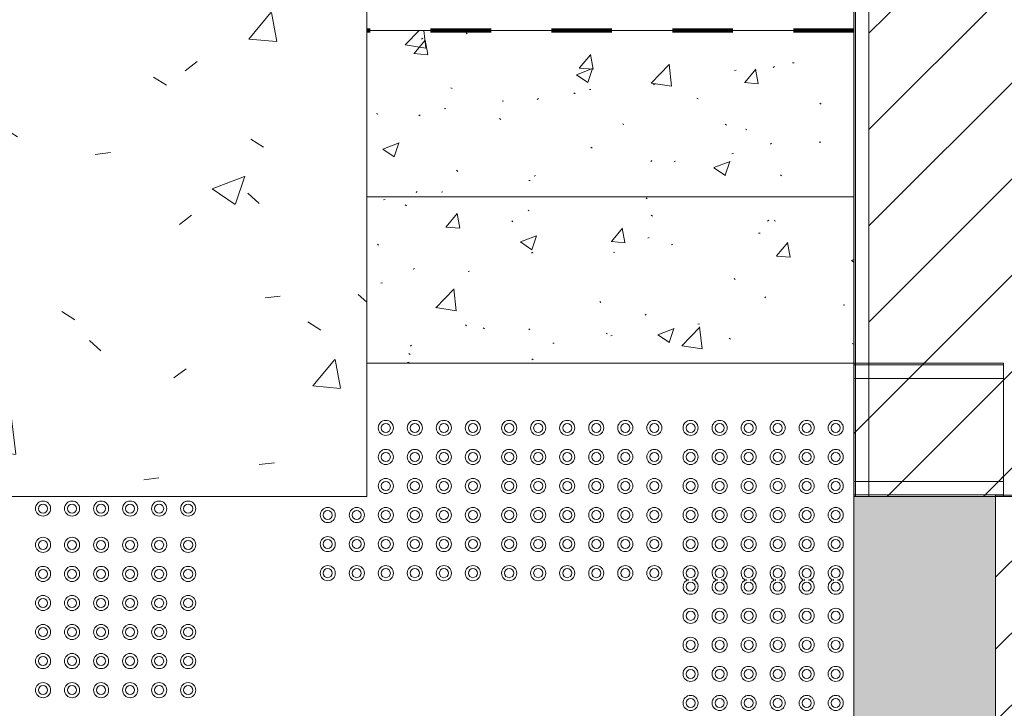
# Model space of a CAD drawing. Header units: metres. Extents: x 1.8 to 43.6, y -74.3 to -47.
# Tile 45 of 256: x 9.8 to 11.5, y -57.9 to -56.8. Entities that reach past the tile are written whole.
import ezdxf

# ---------------------------------------------------------------- set-up
doc = ezdxf.new("R2010")
doc.units = ezdxf.units.M
for name, pattern in [('Projeção', [0.003969, 0.002381, -0.001587]), ('Traço', [0.006, 0.003, -0.003]), ('Traço_2_', [0.006, 0.003, -0.003])]:
    doc.linetypes.add(name, pattern=pattern)
doc.layers.add('A-AREA', color=4, linetype='Traço', lineweight=100, true_color=0x00ffff)
for name, color, linetype, lineweight in [('A-DOOR', 7, 'Continuous', 18), ('A-FLOR', 7, 'Continuous', 18), ('A-FLOR-PATT', 7, 'Continuous', 18), ('A-GENM', 7, 'Continuous', 18), ('A-WALL', 7, 'Continuous', 18), ('A-WALL-PATT', 7, 'Continuous', 18), ('S-STRS', 7, 'Continuous', 18)]:
    doc.layers.add(name, color=color, linetype=linetype, lineweight=lineweight)
pattern_1 = [(45, (21.555, -62.9), (-0.0795495, 0.0795495), [])]
pattern_2 = [(50, (21.555, -62.9), (0.546555, -0.047815), [0.05715, -0.62865]), (355, (21.555, -62.9), (-0.105728, 0.573166), [0.04572, -0.50292]), (100.451, (21.601, -62.904), (0.440828, 0.525349), [0.04857, -0.53427]), (46.184, (21.555, -62.748), (0.813237, -0.12613), [0.08573, -0.94298]), (96.636, (21.623, -62.758), (0.712212, 0.742287), [0.07286, -0.80141]), (351.184, (21.555, -62.748), (0.712217, 0.742274), [0.06858, -0.75438]), (21, (21.631, -62.786), (0.454846, -0.306795), [0.05715, -0.62865]), (326, (21.631, -62.786), (0.185405, 0.55256), [0.04572, -0.50292]), (71.451, (21.669, -62.811), (0.640251, 0.245763), [0.04857, -0.53427]), (37.5, (21.555, -62.9), (0.009261, 0.2536672), [0.02515, -0.47168, 0.02515, -0.48539, -0.50482]), (37.5, (21.555, -62.9), (0.009261, 0.2536672), [-1.007, 0.02515, -0.47968]), (7.5, (21.555, -62.9), (0.200456, 0.300546), [0.02515, -0.26594, 0.02515, -0.46025, -0.1924]), (7.5, (21.555, -62.9), (0.200456, 0.300546), [-0.77648, 0.02515, -0.16726]), (327.5, (21.385, -62.9), (0.4067682, -0.0171882), [0.02515, -0.16535, 0.02515, -0.56921, -0.78867]), (327.5, (21.385, -62.9), (0.4067682, -0.0171882), [-0.78486, 0.02515, -0.76352]), (317.5, (21.309, -62.9), (0.444383, 0.0762794), [0.02515, -0.2225, 0.02515, -0.36957, -0.56007]), (317.5, (21.309, -62.9), (0.444383, 0.0762794), [-0.64237, 0.02515, -0.53492])]
pattern_3 = [(50, (21.555, -62.9), (0.273274, -0.0239114), [0.02858, -0.31433]), (355, (21.555, -62.9), (-0.0528634, 0.286588), [0.02286, -0.25146]), (100.451, (21.578, -62.902), (0.220418, 0.2626804), [0.02429, -0.26714]), (46.184, (21.555, -62.824), (0.4066185, -0.0630575), [0.04286, -0.47149]), (96.636, (21.589, -62.829), (0.356107, 0.371139), [0.03643, -0.4007]), (351.184, (21.555, -62.824), (0.356108, 0.371137), [0.03429, -0.37719]), (21, (21.593, -62.843), (0.2274184, -0.1533992), [0.02858, -0.31433]), (326, (21.593, -62.843), (0.092705, 0.276284), [0.02286, -0.25146]), (71.451, (21.612, -62.856), (0.320132, 0.122885), [0.02429, -0.26714]), (37.5, (21.555, -62.9), (0.0046375, 0.1268327), [0.00251, -0.2459, 0.00251, -0.25276, -0.25241]), (37.5, (21.555, -62.9), (0.0046375, 0.1268327), [-0.50368, 0.00251, -0.2499]), (7.5, (21.555, -62.9), (0.1002335, 0.1502687), [0.00251, -0.14303, 0.00251, -0.24018, -0.0962]), (7.5, (21.555, -62.9), (0.1002335, 0.1502687), [-0.38824, 0.00251, -0.09369]), (327.5, (21.47, -62.9), (0.2033841, -0.0085941), [0.00251, -0.09274, 0.00251, -0.29467, -0.39433]), (327.5, (21.47, -62.9), (0.2033841, -0.0085941), [-0.39243, 0.00251, -0.39182]), (317.5, (21.432, -62.9), (0.2221916, 0.0381397), [0.00251, -0.12131, 0.00251, -0.19484, -0.28004]), (317.5, (21.432, -62.9), (0.2221916, 0.0381397), [-0.32118, 0.00251, -0.27752])]
pattern_4 = [(45, (21.89, -62.896), (-0.33676, 0.33676), []), (45, (22.009, -62.896), (0, 0.67352), []), (45, (21.771, -62.896), (0, 0.67352), [])]

# ---------------------------------------------------------------- blocks, each defined once
blk = doc.blocks.new('Portas 12 - Portas 12-7011562-TÉRREO _0_32m - FRIGORÍFICA')
at = {"layer": 'A-DOOR', "true_color": 0xbababa}
h = blk.add_hatch(dxfattribs=at)
h.set_pattern_fill('FP_21', color=9, style=0, pattern_type=2)
h.set_pattern_definition(pattern_4)
h.paths.add_polyline_path([(11.8499, -58.2384), (11.8499, -57.5829), (11.7894, -57.5829), (11.7894, -58.2384)])
h = blk.add_hatch(dxfattribs=at)
h.set_pattern_fill('FP_21', color=9, style=0, pattern_type=2)
h.set_pattern_definition(pattern_4)
h.paths.add_polyline_path([(11.8499, -58.8884), (11.8499, -58.2384), (11.7894, -58.2384), (11.7894, -58.8884)])
at = {"layer": 'A-DOOR', "color": 253, "true_color": 0xaaaaaa}
for p, q in [((11.8499, -57.5829), (11.7894, -57.5829)), ((11.7894, -57.5829), (11.7894, -58.2384)), ((11.8499, -58.2384), (11.8499, -57.5829)), ((11.8499, -58.2384), (11.7894, -58.2384)), ((11.7894, -58.2384), (11.7894, -58.8884)), ((11.7894, -58.2384), (11.8499, -58.2384)), ((11.8499, -58.8884), (11.8499, -58.2384)), ((11.7894, -58.8884), (11.8499, -58.8884))]:
    blk.add_line(p, q, dxfattribs=at)
blk = doc.blocks.new('_ARQPWR_ACS Piso tátil de alerta - 30 cm Inox-V49-TÉRREO _0_32m - FRIGORÍFICA')
at = {"layer": 'A-GENM', "color": 253, "true_color": 0xaaaaaa}
for centre, radius, start, end in [((-0.024, 0.12), 0.0125, 0, 180), ((0.024, 0.12), 0.0125, 0, 180), ((0.072, 0.12), 0.0125, 0, 180), ((0.12, 0.12), 0.0125, 0, 180), ((-0.024, 0.12), 0.0125, 180, 360), ((-0.024, 0.12), 0.0075, 360, 180), ((-0.024, 0.12), 0.0075, 180, 360), ((0.024, 0.12), 0.0125, 180, 360), ((0.024, 0.12), 0.0075, 360, 180), ((0.024, 0.12), 0.0075, 180, 360), ((0.072, 0.12), 0.0125, 180, 360), ((0.072, 0.12), 0.0075, 360, 180), ((0.072, 0.12), 0.0075, 180, 360), ((0.12, 0.12), 0.0125, 180, 360), ((0.12, 0.12), 0.0075, 360, 180), ((0.12, 0.12), 0.0075, 180, 360), ((-0.024, 0.072), 0.0125, 0, 180), ((0.024, 0.072), 0.0125, 0, 180), ((0.072, 0.072), 0.0125, 0, 180), ((0.12, 0.072), 0.0125, 0, 180), ((-0.024, 0.072), 0.0125, 180, 360), ((-0.024, 0.072), 0.0075, 360, 180), ((-0.024, 0.072), 0.0075, 180, 360), ((0.024, 0.072), 0.0125, 180, 360), ((0.024, 0.072), 0.0075, 360, 180), ((0.024, 0.072), 0.0075, 180, 360), ((0.072, 0.072), 0.0125, 180, 360), ((0.072, 0.072), 0.0075, 360, 180), ((0.072, 0.072), 0.0075, 180, 360), ((0.12, 0.072), 0.0125, 180, 360), ((0.12, 0.072), 0.0075, 360, 180), ((0.12, 0.072), 0.0075, 180, 360), ((-0.024, 0.024), 0.0125, 0, 180), ((0.024, 0.024), 0.0125, 0, 180), ((0.072, 0.024), 0.0125, 0, 180), ((0.12, 0.024), 0.0125, 0, 180), ((-0.024, 0.024), 0.0125, 180, 360), ((-0.024, 0.024), 0.0075, 360, 180), ((-0.024, 0.024), 0.0075, 180, 360), ((0.024, 0.024), 0.0125, 180, 360), ((0.024, 0.024), 0.0075, 360, 180), ((0.024, 0.024), 0.0075, 180, 360), ((0.072, 0.024), 0.0125, 180, 360), ((0.072, 0.024), 0.0075, 360, 180), ((0.072, 0.024), 0.0075, 180, 360), ((0.12, 0.024), 0.0125, 180, 360), ((0.12, 0.024), 0.0075, 360, 180), ((0.12, 0.024), 0.0075, 180, 360), ((-0.12, -0.024), 0.0125, 0, 180), ((-0.072, -0.024), 0.0125, 0, 180), ((-0.024, -0.024), 0.0125, 0, 180), ((0.024, -0.024), 0.0125, 0, 180), ((0.072, -0.024), 0.0125, 0, 180), ((0.12, -0.024), 0.0125, 0, 180), ((-0.12, -0.024), 0.0125, 180, 360), ((-0.12, -0.024), 0.0075, 360, 180), ((-0.12, -0.024), 0.0075, 180, 360), ((-0.072, -0.024), 0.0125, 180, 360), ((-0.072, -0.024), 0.0075, 360, 180), ((-0.072, -0.024), 0.0075, 180, 360), ((-0.024, -0.024), 0.0125, 180, 360), ((-0.024, -0.024), 0.0075, 360, 180), ((-0.024, -0.024), 0.0075, 180, 360), ((0.024, -0.024), 0.0125, 180, 360), ((0.024, -0.024), 0.0075, 360, 180), ((0.024, -0.024), 0.0075, 180, 360), ((0.072, -0.024), 0.0125, 180, 360), ((0.072, -0.024), 0.0075, 360, 180), ((0.072, -0.024), 0.0075, 180, 360), ((0.12, -0.024), 0.0125, 180, 360), ((0.12, -0.024), 0.0075, 360, 180), ((0.12, -0.024), 0.0075, 180, 360), ((-0.12, -0.072), 0.0125, 0, 180), ((-0.12, -0.072), 0.0075, 360, 180), ((-0.072, -0.072), 0.0125, 0, 180), ((-0.072, -0.072), 0.0075, 360, 180), ((-0.024, -0.072), 0.0125, 0, 180), ((-0.024, -0.072), 0.0075, 360, 180), ((0.024, -0.072), 0.0125, 0, 180), ((0.024, -0.072), 0.0075, 360, 180), ((0.072, -0.072), 0.0125, 0, 180), ((0.072, -0.072), 0.0075, 360, 180), ((0.12, -0.072), 0.0125, 0, 180), ((0.12, -0.072), 0.0075, 360, 180), ((-0.12, -0.072), 0.0125, 180, 360), ((-0.12, -0.072), 0.0075, 180, 360), ((-0.072, -0.072), 0.0125, 180, 360), ((-0.072, -0.072), 0.0075, 180, 360), ((-0.024, -0.072), 0.0125, 180, 360), ((-0.024, -0.072), 0.0075, 180, 360), ((0.024, -0.072), 0.0125, 180, 360), ((0.024, -0.072), 0.0075, 180, 360), ((0.072, -0.072), 0.0125, 180, 360), ((0.072, -0.072), 0.0075, 180, 360), ((0.12, -0.072), 0.0125, 180, 360), ((0.12, -0.072), 0.0075, 180, 360), ((-0.12, -0.12), 0.0125, 0, 180), ((-0.12, -0.12), 0.0075, 360, 180), ((-0.072, -0.12), 0.0125, 0, 180), ((-0.072, -0.12), 0.0075, 360, 180), ((-0.024, -0.12), 0.0125, 0, 180), ((-0.024, -0.12), 0.0075, 360, 180), ((0.024, -0.12), 0.0125, 0, 180), ((0.024, -0.12), 0.0075, 360, 180), ((0.072, -0.12), 0.0125, 0, 180), ((0.072, -0.12), 0.0075, 360, 180), ((0.12, -0.12), 0.0125, 0, 180), ((0.12, -0.12), 0.0075, 360, 180), ((-0.12, -0.12), 0.0125, 180, 360), ((-0.12, -0.12), 0.0075, 180, 360), ((-0.072, -0.12), 0.0125, 180, 360), ((-0.072, -0.12), 0.0075, 180, 360), ((-0.024, -0.12), 0.0125, 180, 360), ((-0.024, -0.12), 0.0075, 180, 360), ((0.024, -0.12), 0.0125, 180, 360), ((0.024, -0.12), 0.0075, 180, 360), ((0.072, -0.12), 0.0125, 180, 360), ((0.072, -0.12), 0.0075, 180, 360), ((0.12, -0.12), 0.0125, 180, 360), ((0.12, -0.12), 0.0075, 180, 360)]:
    blk.add_arc(centre, radius, start, end, dxfattribs=at)
blk = doc.blocks.new('_ARQPWR_ACS Piso tátil de alerta - 30 cm Inox-V50-TÉRREO _0_32m - FRIGORÍFICA')
at = {"layer": 'A-GENM', "color": 253, "true_color": 0xaaaaaa}
for centre, radius, start, end in [((-0.12, 0.12), 0.0125, 0, 180), ((-0.072, 0.12), 0.0125, 0, 180), ((-0.024, 0.12), 0.0125, 0, 180), ((0.024, 0.12), 0.0125, 0, 180), ((0.072, 0.12), 0.0125, 0, 180), ((0.12, 0.12), 0.0125, 0, 180), ((-0.12, 0.12), 0.0125, 180, 360), ((-0.12, 0.12), 0.0075, 360, 180), ((-0.12, 0.12), 0.0075, 180, 360), ((-0.072, 0.12), 0.0125, 180, 360), ((-0.072, 0.12), 0.0075, 360, 180), ((-0.072, 0.12), 0.0075, 180, 360), ((-0.024, 0.12), 0.0125, 180, 360), ((-0.024, 0.12), 0.0075, 360, 180), ((-0.024, 0.12), 0.0075, 180, 360), ((0.024, 0.12), 0.0125, 180, 360), ((0.024, 0.12), 0.0075, 360, 180), ((0.024, 0.12), 0.0075, 180, 360), ((0.072, 0.12), 0.0125, 180, 360), ((0.072, 0.12), 0.0075, 360, 180), ((0.072, 0.12), 0.0075, 180, 360), ((0.12, 0.12), 0.0125, 180, 360), ((0.12, 0.12), 0.0075, 360, 180), ((0.12, 0.12), 0.0075, 180, 360), ((-0.12, 0.072), 0.0125, 0, 180), ((-0.072, 0.072), 0.0125, 0, 180), ((-0.024, 0.072), 0.0125, 0, 180), ((0.024, 0.072), 0.0125, 0, 180), ((0.072, 0.072), 0.0125, 0, 180), ((0.12, 0.072), 0.0125, 0, 180), ((-0.12, 0.072), 0.0125, 180, 360), ((-0.12, 0.072), 0.0075, 360, 180), ((-0.12, 0.072), 0.0075, 180, 360), ((-0.072, 0.072), 0.0125, 180, 360), ((-0.072, 0.072), 0.0075, 360, 180), ((-0.072, 0.072), 0.0075, 180, 360), ((-0.024, 0.072), 0.0125, 180, 360), ((-0.024, 0.072), 0.0075, 360, 180), ((-0.024, 0.072), 0.0075, 180, 360), ((0.024, 0.072), 0.0125, 180, 360), ((0.024, 0.072), 0.0075, 360, 180), ((0.024, 0.072), 0.0075, 180, 360), ((0.072, 0.072), 0.0125, 180, 360), ((0.072, 0.072), 0.0075, 360, 180), ((0.072, 0.072), 0.0075, 180, 360), ((0.12, 0.072), 0.0125, 180, 360), ((0.12, 0.072), 0.0075, 360, 180), ((0.12, 0.072), 0.0075, 180, 360), ((-0.12, 0.024), 0.0125, 0, 180), ((-0.072, 0.024), 0.0125, 0, 180), ((-0.024, 0.024), 0.0125, 0, 180), ((0.024, 0.024), 0.0125, 0, 180), ((0.072, 0.024), 0.0125, 0, 180), ((0.12, 0.024), 0.0125, 0, 180), ((-0.12, 0.024), 0.0125, 180, 360), ((-0.12, 0.024), 0.0075, 360, 180), ((-0.12, 0.024), 0.0075, 180, 360), ((-0.072, 0.024), 0.0125, 180, 360), ((-0.072, 0.024), 0.0075, 360, 180), ((-0.072, 0.024), 0.0075, 180, 360), ((-0.024, 0.024), 0.0125, 180, 360), ((-0.024, 0.024), 0.0075, 360, 180), ((-0.024, 0.024), 0.0075, 180, 360), ((0.024, 0.024), 0.0125, 180, 360), ((0.024, 0.024), 0.0075, 360, 180), ((0.024, 0.024), 0.0075, 180, 360), ((0.072, 0.024), 0.0125, 180, 360), ((0.072, 0.024), 0.0075, 360, 180), ((0.072, 0.024), 0.0075, 180, 360), ((0.12, 0.024), 0.0125, 180, 360), ((0.12, 0.024), 0.0075, 360, 180), ((0.12, 0.024), 0.0075, 180, 360), ((-0.12, -0.024), 0.0125, 0, 180), ((-0.072, -0.024), 0.0125, 0, 180), ((-0.024, -0.024), 0.0125, 0, 180), ((0.024, -0.024), 0.0125, 0, 180), ((0.072, -0.024), 0.0125, 0, 180), ((0.12, -0.024), 0.0125, 0, 180), ((-0.12, -0.024), 0.0125, 180, 360), ((-0.12, -0.024), 0.0075, 360, 180), ((-0.12, -0.024), 0.0075, 180, 360), ((-0.072, -0.024), 0.0125, 180, 360), ((-0.072, -0.024), 0.0075, 360, 180), ((-0.072, -0.024), 0.0075, 180, 360), ((-0.024, -0.024), 0.0125, 180, 360), ((-0.024, -0.024), 0.0075, 360, 180), ((-0.024, -0.024), 0.0075, 180, 360), ((0.024, -0.024), 0.0125, 180, 360), ((0.024, -0.024), 0.0075, 360, 180), ((0.024, -0.024), 0.0075, 180, 360), ((0.072, -0.024), 0.0125, 180, 360), ((0.072, -0.024), 0.0075, 360, 180), ((0.072, -0.024), 0.0075, 180, 360), ((0.12, -0.024), 0.0125, 180, 360), ((0.12, -0.024), 0.0075, 360, 180), ((0.12, -0.024), 0.0075, 180, 360), ((-0.12, -0.072), 0.0125, 0, 180), ((-0.12, -0.072), 0.0075, 360, 180), ((-0.072, -0.072), 0.0125, 0, 180), ((-0.072, -0.072), 0.0075, 360, 180), ((-0.024, -0.072), 0.0125, 0, 180), ((-0.024, -0.072), 0.0075, 360, 180), ((0.024, -0.072), 0.0125, 0, 180), ((0.024, -0.072), 0.0075, 360, 180), ((0.072, -0.072), 0.0125, 0, 180), ((0.072, -0.072), 0.0075, 360, 180), ((0.12, -0.072), 0.0125, 0, 180), ((0.12, -0.072), 0.0075, 360, 180), ((-0.12, -0.072), 0.0125, 180, 360), ((-0.12, -0.072), 0.0075, 180, 360), ((-0.072, -0.072), 0.0125, 180, 360), ((-0.072, -0.072), 0.0075, 180, 360), ((-0.024, -0.072), 0.0125, 180, 360), ((-0.024, -0.072), 0.0075, 180, 360), ((0.024, -0.072), 0.0125, 180, 360), ((0.024, -0.072), 0.0075, 180, 360), ((0.072, -0.072), 0.0125, 180, 360), ((0.072, -0.072), 0.0075, 180, 360), ((0.12, -0.072), 0.0125, 180, 360), ((0.12, -0.072), 0.0075, 180, 360), ((-0.12, -0.12), 0.0125, 0, 180), ((-0.12, -0.12), 0.0075, 360, 180), ((-0.072, -0.12), 0.0125, 0, 180), ((-0.072, -0.12), 0.0075, 360, 180), ((-0.024, -0.12), 0.0125, 0, 180), ((-0.024, -0.12), 0.0075, 360, 180), ((0.024, -0.12), 0.0125, 0, 180), ((0.024, -0.12), 0.0075, 360, 180), ((0.072, -0.12), 0.0125, 0, 180), ((0.072, -0.12), 0.0075, 360, 180), ((0.12, -0.12), 0.0125, 0, 180), ((0.12, -0.12), 0.0075, 360, 180), ((-0.12, -0.12), 0.0125, 180, 254.636), ((-0.12, -0.12), 0.0075, 180, 360), ((-0.12, -0.12), 0.0125, 285.364, 360), ((-0.072, -0.12), 0.0125, 180, 254.636), ((-0.072, -0.12), 0.0075, 180, 360), ((-0.072, -0.12), 0.0125, 285.364, 360), ((-0.024, -0.12), 0.0125, 180, 254.636), ((-0.024, -0.12), 0.0075, 180, 360), ((-0.024, -0.12), 0.0125, 285.364, 360), ((0.024, -0.12), 0.0125, 180, 254.636), ((0.024, -0.12), 0.0075, 180, 360), ((0.024, -0.12), 0.0125, 285.364, 360), ((0.072, -0.12), 0.0125, 180, 254.636), ((0.072, -0.12), 0.0075, 180, 360), ((0.072, -0.12), 0.0125, 285.364, 360), ((0.12, -0.12), 0.0125, 180, 254.636), ((0.12, -0.12), 0.0075, 180, 360), ((0.12, -0.12), 0.0125, 285.364, 360)]:
    blk.add_arc(centre, radius, start, end, dxfattribs=at)
blk = doc.blocks.new('_ARQPWR_ACS Piso tátil de alerta - 30 cm Inox-7195133-TÉRREO _0_32m - FRIGORÍFICA')
at = {"layer": 'A-GENM', "color": 253, "true_color": 0xaaaaaa}
for centre, radius, start, end in [((-0.12, 0.12), 0.0125, 0, 180), ((-0.072, 0.12), 0.0125, 0, 180), ((-0.024, 0.12), 0.0125, 0, 180), ((0.024, 0.12), 0.0125, 0, 180), ((0.072, 0.12), 0.0125, 0, 180), ((0.12, 0.12), 0.0125, 0, 180), ((-0.12, 0.12), 0.0125, 180, 360), ((-0.12, 0.12), 0.0075, 360, 180), ((-0.12, 0.12), 0.0075, 180, 360), ((-0.072, 0.12), 0.0125, 180, 360), ((-0.072, 0.12), 0.0075, 360, 180), ((-0.072, 0.12), 0.0075, 180, 360), ((-0.024, 0.12), 0.0125, 180, 360), ((-0.024, 0.12), 0.0075, 360, 180), ((-0.024, 0.12), 0.0075, 180, 360), ((0.024, 0.12), 0.0125, 180, 360), ((0.024, 0.12), 0.0075, 360, 180), ((0.024, 0.12), 0.0075, 180, 360), ((0.072, 0.12), 0.0125, 180, 360), ((0.072, 0.12), 0.0075, 360, 180), ((0.072, 0.12), 0.0075, 180, 360), ((0.12, 0.12), 0.0125, 180, 360), ((0.12, 0.12), 0.0075, 360, 180), ((0.12, 0.12), 0.0075, 180, 360), ((-0.12, 0.072), 0.0125, 0, 180), ((-0.072, 0.072), 0.0125, 0, 180), ((-0.024, 0.072), 0.0125, 0, 180), ((0.024, 0.072), 0.0125, 0, 180), ((0.072, 0.072), 0.0125, 0, 180), ((0.12, 0.072), 0.0125, 0, 180), ((-0.12, 0.072), 0.0125, 180, 360), ((-0.12, 0.072), 0.0075, 360, 180), ((-0.12, 0.072), 0.0075, 180, 360), ((-0.072, 0.072), 0.0125, 180, 360), ((-0.072, 0.072), 0.0075, 360, 180), ((-0.072, 0.072), 0.0075, 180, 360), ((-0.024, 0.072), 0.0125, 180, 360), ((-0.024, 0.072), 0.0075, 360, 180), ((-0.024, 0.072), 0.0075, 180, 360), ((0.024, 0.072), 0.0125, 180, 360), ((0.024, 0.072), 0.0075, 360, 180), ((0.024, 0.072), 0.0075, 180, 360), ((0.072, 0.072), 0.0125, 180, 360), ((0.072, 0.072), 0.0075, 360, 180), ((0.072, 0.072), 0.0075, 180, 360), ((0.12, 0.072), 0.0125, 180, 360), ((0.12, 0.072), 0.0075, 360, 180), ((0.12, 0.072), 0.0075, 180, 360), ((-0.12, 0.024), 0.0125, 0, 180), ((-0.072, 0.024), 0.0125, 0, 180), ((-0.024, 0.024), 0.0125, 0, 180), ((0.024, 0.024), 0.0125, 0, 180), ((0.072, 0.024), 0.0125, 0, 180), ((0.12, 0.024), 0.0125, 0, 180), ((-0.12, 0.024), 0.0125, 180, 360), ((-0.12, 0.024), 0.0075, 360, 180), ((-0.12, 0.024), 0.0075, 180, 360), ((-0.072, 0.024), 0.0125, 180, 360), ((-0.072, 0.024), 0.0075, 360, 180), ((-0.072, 0.024), 0.0075, 180, 360), ((-0.024, 0.024), 0.0125, 180, 360), ((-0.024, 0.024), 0.0075, 360, 180), ((-0.024, 0.024), 0.0075, 180, 360), ((0.024, 0.024), 0.0125, 180, 360), ((0.024, 0.024), 0.0075, 360, 180), ((0.024, 0.024), 0.0075, 180, 360), ((0.072, 0.024), 0.0125, 180, 360), ((0.072, 0.024), 0.0075, 360, 180), ((0.072, 0.024), 0.0075, 180, 360), ((0.12, 0.024), 0.0125, 180, 360), ((0.12, 0.024), 0.0075, 360, 180), ((0.12, 0.024), 0.0075, 180, 360), ((-0.12, -0.024), 0.0125, 0, 180), ((-0.072, -0.024), 0.0125, 0, 180), ((-0.024, -0.024), 0.0125, 0, 180), ((0.024, -0.024), 0.0125, 0, 180), ((0.072, -0.024), 0.0125, 0, 180), ((0.12, -0.024), 0.0125, 0, 180), ((-0.12, -0.024), 0.0125, 180, 360), ((-0.12, -0.024), 0.0075, 360, 180), ((-0.12, -0.024), 0.0075, 180, 360), ((-0.072, -0.024), 0.0125, 180, 360), ((-0.072, -0.024), 0.0075, 360, 180), ((-0.072, -0.024), 0.0075, 180, 360), ((-0.024, -0.024), 0.0125, 180, 360), ((-0.024, -0.024), 0.0075, 360, 180), ((-0.024, -0.024), 0.0075, 180, 360), ((0.024, -0.024), 0.0125, 180, 360), ((0.024, -0.024), 0.0075, 360, 180), ((0.024, -0.024), 0.0075, 180, 360), ((0.072, -0.024), 0.0125, 180, 360), ((0.072, -0.024), 0.0075, 360, 180), ((0.072, -0.024), 0.0075, 180, 360), ((0.12, -0.024), 0.0125, 180, 360), ((0.12, -0.024), 0.0075, 360, 180), ((0.12, -0.024), 0.0075, 180, 360), ((-0.12, -0.072), 0.0125, 0, 180), ((-0.12, -0.072), 0.0075, 360, 180), ((-0.072, -0.072), 0.0125, 0, 180), ((-0.072, -0.072), 0.0075, 360, 180), ((-0.024, -0.072), 0.0125, 0, 180), ((-0.024, -0.072), 0.0075, 360, 180), ((0.024, -0.072), 0.0125, 0, 180), ((0.024, -0.072), 0.0075, 360, 180), ((0.072, -0.072), 0.0125, 0, 180), ((0.072, -0.072), 0.0075, 360, 180), ((0.12, -0.072), 0.0125, 0, 180), ((0.12, -0.072), 0.0075, 360, 180), ((-0.12, -0.072), 0.0125, 180, 360), ((-0.12, -0.072), 0.0075, 180, 360), ((-0.072, -0.072), 0.0125, 180, 360), ((-0.072, -0.072), 0.0075, 180, 360), ((-0.024, -0.072), 0.0125, 180, 360), ((-0.024, -0.072), 0.0075, 180, 360), ((0.024, -0.072), 0.0125, 180, 360), ((0.024, -0.072), 0.0075, 180, 360), ((0.072, -0.072), 0.0125, 180, 360), ((0.072, -0.072), 0.0075, 180, 360), ((0.12, -0.072), 0.0125, 180, 360), ((0.12, -0.072), 0.0075, 180, 360), ((-0.12, -0.12), 0.0125, 0, 180), ((-0.12, -0.12), 0.0075, 360, 180), ((-0.072, -0.12), 0.0125, 0, 180), ((-0.072, -0.12), 0.0075, 360, 180), ((-0.024, -0.12), 0.0125, 0, 180), ((-0.024, -0.12), 0.0075, 360, 180), ((0.024, -0.12), 0.0125, 0, 180), ((0.024, -0.12), 0.0075, 360, 180), ((0.072, -0.12), 0.0125, 0, 180), ((0.072, -0.12), 0.0075, 360, 180), ((0.12, -0.12), 0.0125, 0, 180), ((0.12, -0.12), 0.0075, 360, 180), ((-0.12, -0.12), 0.0125, 180, 360), ((-0.12, -0.12), 0.0075, 180, 360), ((-0.072, -0.12), 0.0125, 180, 360), ((-0.072, -0.12), 0.0075, 180, 360), ((-0.024, -0.12), 0.0125, 180, 360), ((-0.024, -0.12), 0.0075, 180, 360), ((0.024, -0.12), 0.0125, 180, 360), ((0.024, -0.12), 0.0075, 180, 360), ((0.072, -0.12), 0.0125, 180, 360), ((0.072, -0.12), 0.0075, 180, 360), ((0.12, -0.12), 0.0125, 180, 360), ((0.12, -0.12), 0.0075, 180, 360)]:
    blk.add_arc(centre, radius, start, end, dxfattribs=at)
blk = doc.blocks.new('_ARQPWR_ACS Piso tátil de alerta - 30 cm Inox-V66-TÉRREO _0_32m - FRIGORÍFICA')
at = {"layer": 'A-GENM', "color": 253, "true_color": 0xaaaaaa}
for centre, radius, start, end in [((-0.12, -0.12), 0.0125, 0, 180), ((-0.12, -0.12), 0.0075, 360, 180), ((-0.072, -0.12), 0.0125, 0, 180), ((-0.072, -0.12), 0.0075, 360, 180), ((-0.024, -0.12), 0.0125, 0, 180), ((-0.024, -0.12), 0.0075, 360, 180), ((0.024, -0.12), 0.0125, 0, 180), ((0.024, -0.12), 0.0075, 360, 180), ((0.072, -0.12), 0.0125, 0, 180), ((0.072, -0.12), 0.0075, 360, 180), ((0.12, -0.12), 0.0125, 0, 180), ((0.12, -0.12), 0.0075, 360, 180), ((-0.12, -0.12), 0.0125, 180, 360), ((-0.12, -0.12), 0.0075, 180, 360), ((-0.072, -0.12), 0.0125, 180, 360), ((-0.072, -0.12), 0.0075, 180, 360), ((-0.024, -0.12), 0.0125, 180, 360), ((-0.024, -0.12), 0.0075, 180, 360), ((0.024, -0.12), 0.0125, 180, 360), ((0.024, -0.12), 0.0075, 180, 360), ((0.072, -0.12), 0.0125, 180, 360), ((0.072, -0.12), 0.0075, 180, 360), ((0.12, -0.12), 0.0125, 180, 360), ((0.12, -0.12), 0.0075, 180, 360)]:
    blk.add_arc(centre, radius, start, end, dxfattribs=at)
blk = doc.blocks.new('_ARQPWR_ACS Piso tátil de alerta - 30 cm Inox-V76-TÉRREO _0_32m - FRIGORÍFICA')
at = {"layer": 'A-GENM', "color": 253, "true_color": 0xaaaaaa}
for centre, radius, start, end in [((-0.12, 0.12), 0.0125, 105.364, 180), ((-0.12, 0.12), 0.0125, 0, 74.636), ((-0.072, 0.12), 0.0125, 105.364, 180), ((-0.072, 0.12), 0.0125, 0, 74.636), ((-0.024, 0.12), 0.0125, 105.364, 180), ((-0.024, 0.12), 0.0125, 0, 74.636), ((0.024, 0.12), 0.0125, 105.364, 180), ((0.024, 0.12), 0.0125, 0, 74.636), ((0.072, 0.12), 0.0125, 105.364, 180), ((0.072, 0.12), 0.0125, 0, 74.636), ((0.12, 0.12), 0.0125, 105.364, 180), ((0.12, 0.12), 0.0125, 0, 74.636), ((-0.12, 0.12), 0.0125, 180, 360), ((-0.12, 0.12), 0.0075, 360, 180), ((-0.12, 0.12), 0.0075, 180, 360), ((-0.072, 0.12), 0.0125, 180, 360), ((-0.072, 0.12), 0.0075, 360, 180), ((-0.072, 0.12), 0.0075, 180, 360), ((-0.024, 0.12), 0.0125, 180, 360), ((-0.024, 0.12), 0.0075, 360, 180), ((-0.024, 0.12), 0.0075, 180, 360), ((0.024, 0.12), 0.0125, 180, 360), ((0.024, 0.12), 0.0075, 360, 180), ((0.024, 0.12), 0.0075, 180, 360), ((0.072, 0.12), 0.0125, 180, 360), ((0.072, 0.12), 0.0075, 360, 180), ((0.072, 0.12), 0.0075, 180, 360), ((0.12, 0.12), 0.0125, 180, 360), ((0.12, 0.12), 0.0075, 360, 180), ((0.12, 0.12), 0.0075, 180, 360), ((-0.12, 0.072), 0.0125, 0, 180), ((-0.072, 0.072), 0.0125, 0, 180), ((-0.024, 0.072), 0.0125, 0, 180), ((0.024, 0.072), 0.0125, 0, 180), ((0.072, 0.072), 0.0125, 0, 180), ((0.12, 0.072), 0.0125, 0, 180), ((-0.12, 0.072), 0.0125, 180, 360), ((-0.12, 0.072), 0.0075, 360, 180), ((-0.12, 0.072), 0.0075, 180, 360), ((-0.072, 0.072), 0.0125, 180, 360), ((-0.072, 0.072), 0.0075, 360, 180), ((-0.072, 0.072), 0.0075, 180, 360), ((-0.024, 0.072), 0.0125, 180, 360), ((-0.024, 0.072), 0.0075, 360, 180), ((-0.024, 0.072), 0.0075, 180, 360), ((0.024, 0.072), 0.0125, 180, 360), ((0.024, 0.072), 0.0075, 360, 180), ((0.024, 0.072), 0.0075, 180, 360), ((0.072, 0.072), 0.0125, 180, 360), ((0.072, 0.072), 0.0075, 360, 180), ((0.072, 0.072), 0.0075, 180, 360), ((0.12, 0.072), 0.0125, 180, 360), ((0.12, 0.072), 0.0075, 360, 180), ((0.12, 0.072), 0.0075, 180, 360), ((-0.12, 0.024), 0.0125, 0, 180), ((-0.072, 0.024), 0.0125, 0, 180), ((-0.024, 0.024), 0.0125, 0, 180), ((0.024, 0.024), 0.0125, 0, 180), ((0.072, 0.024), 0.0125, 0, 180), ((0.12, 0.024), 0.0125, 0, 180), ((-0.12, 0.024), 0.0125, 180, 360), ((-0.12, 0.024), 0.0075, 360, 180), ((-0.12, 0.024), 0.0075, 180, 360), ((-0.072, 0.024), 0.0125, 180, 360), ((-0.072, 0.024), 0.0075, 360, 180), ((-0.072, 0.024), 0.0075, 180, 360), ((-0.024, 0.024), 0.0125, 180, 360), ((-0.024, 0.024), 0.0075, 360, 180), ((-0.024, 0.024), 0.0075, 180, 360), ((0.024, 0.024), 0.0125, 180, 360), ((0.024, 0.024), 0.0075, 360, 180), ((0.024, 0.024), 0.0075, 180, 360), ((0.072, 0.024), 0.0125, 180, 360), ((0.072, 0.024), 0.0075, 360, 180), ((0.072, 0.024), 0.0075, 180, 360), ((0.12, 0.024), 0.0125, 180, 360), ((0.12, 0.024), 0.0075, 360, 180), ((0.12, 0.024), 0.0075, 180, 360), ((-0.12, -0.024), 0.0125, 0, 180), ((-0.072, -0.024), 0.0125, 0, 180), ((-0.024, -0.024), 0.0125, 0, 180), ((0.024, -0.024), 0.0125, 0, 180), ((0.072, -0.024), 0.0125, 0, 180), ((0.12, -0.024), 0.0125, 0, 180), ((-0.12, -0.024), 0.0125, 180, 360), ((-0.12, -0.024), 0.0075, 360, 180), ((-0.12, -0.024), 0.0075, 180, 360), ((-0.072, -0.024), 0.0125, 180, 360), ((-0.072, -0.024), 0.0075, 360, 180), ((-0.072, -0.024), 0.0075, 180, 360), ((-0.024, -0.024), 0.0125, 180, 360), ((-0.024, -0.024), 0.0075, 360, 180), ((-0.024, -0.024), 0.0075, 180, 360), ((0.024, -0.024), 0.0125, 180, 360), ((0.024, -0.024), 0.0075, 360, 180), ((0.024, -0.024), 0.0075, 180, 360), ((0.072, -0.024), 0.0125, 180, 360), ((0.072, -0.024), 0.0075, 360, 180), ((0.072, -0.024), 0.0075, 180, 360), ((0.12, -0.024), 0.0125, 180, 360), ((0.12, -0.024), 0.0075, 360, 180), ((0.12, -0.024), 0.0075, 180, 360), ((-0.12, -0.072), 0.0125, 0, 180), ((-0.12, -0.072), 0.0075, 360, 180), ((-0.072, -0.072), 0.0125, 0, 180), ((-0.072, -0.072), 0.0075, 360, 180), ((-0.024, -0.072), 0.0125, 0, 180), ((-0.024, -0.072), 0.0075, 360, 180), ((0.024, -0.072), 0.0125, 0, 180), ((0.024, -0.072), 0.0075, 360, 180), ((0.072, -0.072), 0.0125, 0, 180), ((0.072, -0.072), 0.0075, 360, 180), ((0.12, -0.072), 0.0125, 0, 180), ((0.12, -0.072), 0.0075, 360, 180), ((-0.12, -0.072), 0.0125, 180, 360), ((-0.12, -0.072), 0.0075, 180, 360), ((-0.072, -0.072), 0.0125, 180, 360), ((-0.072, -0.072), 0.0075, 180, 360), ((-0.024, -0.072), 0.0125, 180, 360), ((-0.024, -0.072), 0.0075, 180, 360), ((0.024, -0.072), 0.0125, 180, 360), ((0.024, -0.072), 0.0075, 180, 360), ((0.072, -0.072), 0.0125, 180, 360), ((0.072, -0.072), 0.0075, 180, 360), ((0.12, -0.072), 0.0125, 180, 360), ((0.12, -0.072), 0.0075, 180, 360), ((-0.12, -0.12), 0.0125, 0, 180), ((-0.12, -0.12), 0.0075, 360, 180), ((-0.072, -0.12), 0.0125, 0, 180), ((-0.072, -0.12), 0.0075, 360, 180), ((-0.024, -0.12), 0.0125, 0, 180), ((-0.024, -0.12), 0.0075, 360, 180), ((0.024, -0.12), 0.0125, 0, 180), ((0.024, -0.12), 0.0075, 360, 180), ((0.072, -0.12), 0.0125, 0, 180), ((0.072, -0.12), 0.0075, 360, 180), ((0.12, -0.12), 0.0125, 0, 180), ((0.12, -0.12), 0.0075, 360, 180), ((-0.12, -0.12), 0.0125, 180, 360), ((-0.12, -0.12), 0.0075, 180, 360), ((-0.072, -0.12), 0.0125, 180, 360), ((-0.072, -0.12), 0.0075, 180, 360), ((-0.024, -0.12), 0.0125, 180, 360), ((-0.024, -0.12), 0.0075, 180, 360), ((0.024, -0.12), 0.0125, 180, 360), ((0.024, -0.12), 0.0075, 180, 360), ((0.072, -0.12), 0.0125, 180, 360), ((0.072, -0.12), 0.0075, 180, 360), ((0.12, -0.12), 0.0125, 180, 360), ((0.12, -0.12), 0.0075, 180, 360)]:
    blk.add_arc(centre, radius, start, end, dxfattribs=at)
blk = doc.blocks.new('4 GRE - ESCOLA DE CINEMA E AUDIOVISUAL CINE REX R07_rvt-1-TÉRREO _0_32m - FRIGORÍFICA')
at = {"layer": 'A-FLOR-PATT', "true_color": 0xdcdcdc}
h = blk.add_hatch(dxfattribs=at)
h.set_pattern_fill('FP_9', color=254, style=0, pattern_type=2)
h.set_pattern_definition(pattern_2)
h.paths.add_polyline_path([(10.0673, -57.5884), (10.4143, -57.5884), (10.4143, -56.7526), (10.3448, -56.7526), (10.3448, -56.4676), (10.4143, -56.4676), (10.4143, -55.9915), (9.8143, -55.9915), (9.8143, -56.9884), (7.2893, -56.9884), (7.2893, -55.3415), (8.609, -55.3415), (8.609, -54.8415), (6.9906, -54.8416), (6.9906, -55.0416), (6.6893, -55.0416), (6.6893, -57.3684), (7.174, -57.3684), (7.174, -57.5884), (9.9002, -57.5884)])
at = {"layer": 'A-FLOR-PATT', "true_color": 0xdec4aa}
h = blk.add_hatch(dxfattribs=at)
h.set_pattern_fill('FP_11', color=9, style=0, pattern_type=2)
h.set_pattern_definition([(0, (21.555, -62.9), (0.4572, 0.1143), [0.03772, -0.30518, 0.03772, -0.30518, -1.829]), (0, (21.555, -62.9), (0.4572, 0.1143), [-0.6858, 0.03772, -0.64808, 0.03772, -0.30518, -0.8001]), (0, (21.555, -62.9), (0.4572, 0.1143), [-1.714, 0.03772, -0.19088, 0.03772, -0.53378]), (120, (21.726, -62.843), (-0.3275867, 0.3387968), [0.03772, -0.30518, 0.03772, -0.30518, -1.829]), (120, (21.726, -62.843), (-0.3275867, 0.3387968), [-0.6858, 0.03772, -0.64808, 0.03772, -0.30518, -0.8001]), (120, (21.726, -62.843), (-0.3275867, 0.3387968), [-1.715, 0.03772, -0.19088, 0.03772, -0.53378]), (240, (21.784, -62.614), (-0.1296133, -0.4530968), [0.03772, -0.30518, 0.03772, -0.30518, -1.829]), (240, (21.784, -62.614), (-0.1296133, -0.4530968), [-0.6858, 0.03772, -0.64808, 0.03772, -0.30518, -0.8001]), (240, (21.784, -62.614), (-0.1296133, -0.4530968), [-1.715, 0.03772, -0.19088, 0.03772, -0.53378])])
h.paths.add_polyline_path([(12.294, -67.9156), (13.799, -67.9156), (13.799, -63.5222), (13.4809, -63.5222), (13.4809, -62.7222), (13.799, -62.7222), (13.799, -59.7776), (13.4809, -59.7776), (13.4809, -58.9776), (13.799, -58.9776), (13.799, -54.8679), (12.294, -54.8679), (12.294, -57.5884), (11.5145, -57.5884), (11.5145, -58.8884), (12.159, -58.8884), (12.159, -58.8919), (12.294, -58.8919), (12.294, -63.7209), (11.5173, -63.7209), (11.5173, -65.0209), (12.294, -65.0209), (12.294, -67.9129)])
h.paths.add_polyline_path([(12.159, -67.9156), (12.224, -67.9156), (12.224, -65.0909), (12.159, -65.0909), (12.159, -67.4514)])
h.paths.add_polyline_path([(11.2448, -65.0209), (11.4673, -65.0209), (11.4673, -63.7209), (11.2198, -63.7209), (11.2198, -65.0209), (11.2365, -65.0209)])
h.paths.add_polyline_path([(12.159, -63.6509), (12.224, -63.6509), (12.224, -58.9619), (12.159, -58.9619), (12.159, -62.3381)])
h.paths.add_polyline_path([(11.454, -58.8884), (11.454, -57.5884), (11.2198, -57.5884), (11.2198, -58.8884), (11.2365, -58.8884)])
at = {"layer": 'A-WALL-PATT', "true_color": 0xd4d4d4}
h = blk.add_hatch(dxfattribs=at)
h.set_pattern_fill('FP_9', color=254, style=0, pattern_type=2)
h.set_pattern_definition(pattern_2)
h.paths.add_polyline_path([(11.2223, -71.4719), (11.2223, -70.1455), (11.2198, -70.1455), (11.2198, -71.4719)])
h.paths.add_polyline_path([(11.2198, -68.4855), (11.2223, -68.4855), (11.2223, -68.3801), (11.2198, -68.3801), (11.2198, -68.4635)])
h.paths.add_polyline_path([(11.2223, -67.8851), (11.2223, -65.5719), (11.2198, -65.5719), (11.2198, -67.8851)])
h.paths.add_polyline_path([(11.2223, -63.7209), (11.2223, -58.8919), (11.2198, -58.8919), (11.2198, -63.7209)])
h.paths.add_polyline_path([(11.2198, -57.5884), (11.2223, -57.5884), (11.2223, -54.34), (11.2198, -54.34), (11.2198, -57.5443)])
h.paths.add_polyline_path([(11.2223, -54.3315), (11.2223, -54.1615), (11.2198, -54.1615), (11.2198, -54.3315)])
h = blk.add_hatch(dxfattribs=at)
h.set_pattern_fill('FP_10', color=254, style=0, pattern_type=2)
h.set_pattern_definition(pattern_1)
h.paths.add_polyline_path([(11.2448, -71.4969), (11.6948, -71.4969), (11.6948, -70.1455), (11.2448, -70.1455), (11.2448, -71.4744)])
h.paths.add_polyline_path([(11.5706, -68.4855), (11.6948, -68.4855), (11.6948, -65.5719), (11.2448, -65.5719), (11.2448, -68.4855)])
h.paths.add_polyline_path([(11.6948, -63.7209), (11.6948, -58.8919), (11.2448, -58.8919), (11.2448, -63.7209), (11.5706, -63.7209)])
h.paths.add_polyline_path([(11.2448, -57.5884), (11.6948, -57.5884), (11.6948, -54.16), (11.2448, -54.16), (11.2448, -57.2248)])
h = blk.add_hatch(dxfattribs=at)
h.set_pattern_fill('FP_10', color=254, style=0, pattern_type=2)
h.set_pattern_definition(pattern_1)
h.paths.add_polyline_path([(11.4673, -57.5634), (11.4673, -57.3934), (11.2198, -57.3934), (11.2198, -57.5634), (11.2365, -57.5634)])
h.paths.add_polyline_path([(7.174, -57.5634), (7.174, -57.3934), (6.8143, -57.3934), (6.8143, -57.5634), (6.8936, -57.5634)])
at = {"layer": 'S-STRS', "true_color": 0xc2c2c2}
h = blk.add_hatch(dxfattribs=at)
h.set_pattern_fill('FP_15', color=9, style=0, pattern_type=2)
h.set_pattern_definition(pattern_3)
h.paths.add_polyline_path([(10.4143, -57.0934), (11.2198, -57.0934), (11.2198, -56.8184), (10.4143, -56.8184)])
h = blk.add_hatch(dxfattribs=at)
h.set_pattern_fill('FP_15', color=9, style=0, pattern_type=2)
h.set_pattern_definition(pattern_3)
h.paths.add_polyline_path([(10.5684, -57.3684), (11.2198, -57.3684), (11.2198, -57.0934), (10.4143, -57.0934), (10.4143, -57.3684)])
at = {"layer": 'A-AREA', "color": 131, "linetype": 'Traço_2_', "true_color": 0xaaffff}
blk.add_line((11.2198, -56.8184), (10.4143, -56.8184), dxfattribs=at)
at = {"layer": 'A-FLOR', "color": 253, "true_color": 0xaaaaaa}
for p, q in [((10.4143, -57.5884), (10.4143, -55.9915)), ((11.2198, -57.3684), (10.4143, -57.3684)), ((7.174, -57.5884), (10.4143, -57.5884)), ((11.2198, -57.5884), (11.2198, -58.8884)), ((11.2198, -58.8919), (11.2198, -57.5884))]:
    blk.add_line(p, q, dxfattribs=at)
at = {"layer": 'A-WALL', "color": 253, "true_color": 0xaaaaaa}
for p, q in [((11.2198, -54.3415), (11.2198, -57.5884)), ((11.2223, -57.5884), (11.2223, -54.34)), ((11.2448, -57.5884), (11.2448, -54.34)), ((11.4673, -57.3684), (11.2198, -57.3684)), ((11.2198, -57.3684), (11.2198, -57.5884)), ((11.4673, -57.3709), (11.2198, -57.3709)), ((11.4673, -57.5884), (11.4673, -57.3684)), ((11.4673, -57.3934), (11.2198, -57.3934)), ((11.4673, -57.5634), (11.2198, -57.5634)), ((11.4673, -57.5859), (11.2198, -57.5859)), ((11.2198, -57.5884), (11.4673, -57.5884)), ((11.2198, -57.5884), (11.6948, -57.5884))]:
    blk.add_line(p, q, dxfattribs=at)
at = {"layer": 'S-STRS', "color": 253, "true_color": 0xaaaaaa}
for p, q in [((11.2198, -56.8184), (10.4143, -56.8184)), ((11.2198, -57.0934), (10.4143, -57.0934))]:
    blk.add_line(p, q, dxfattribs=at)
at = {"layer": 'S-STRS', "color": 253, "linetype": 'Projeção', "true_color": 0xaaaaaa}
for p, q in [((11.2198, -56.8184), (10.4143, -56.8184)), ((11.2198, -57.0934), (10.4143, -57.0934))]:
    blk.add_line(p, q, dxfattribs=at)
at = {"layer": 'A-DOOR', "color": 253, "lineweight": 18, "true_color": 0xaaaaaa}
blk.add_blockref('Portas 12 - Portas 12-7011562-TÉRREO _0_32m - FRIGORÍFICA', (-0.3353, -0.0036), dxfattribs=at)
at = {"layer": 'A-GENM', "color": 253, "lineweight": 18, "true_color": 0xaaaaaa}
for name, p in [('_ARQPWR_ACS Piso tátil de alerta - 30 cm Inox-V49-TÉRREO _0_32m - FRIGORÍFICA', (10.4698, -57.5951)), ('_ARQPWR_ACS Piso tátil de alerta - 30 cm Inox-7195133-TÉRREO _0_32m - FRIGORÍFICA', (10.7698, -57.5951)), ('_ARQPWR_ACS Piso tátil de alerta - 30 cm Inox-V50-TÉRREO _0_32m - FRIGORÍFICA', (11.0698, -57.5951)), ('_ARQPWR_ACS Piso tátil de alerta - 30 cm Inox-V66-TÉRREO _0_32m - FRIGORÍFICA', (9.999, -57.4884)), ('_ARQPWR_ACS Piso tátil de alerta - 30 cm Inox-7195133-TÉRREO _0_32m - FRIGORÍFICA', (9.999, -57.7884)), ('_ARQPWR_ACS Piso tátil de alerta - 30 cm Inox-V76-TÉRREO _0_32m - FRIGORÍFICA', (11.0698, -57.8576))]:
    blk.add_blockref(name, p, dxfattribs=at)

msp = doc.modelspace()

# ---------------------------------------------------------------- block references
at = {"lineweight": 5}
msp.add_blockref('4 GRE - ESCOLA DE CINEMA E AUDIOVISUAL CINE REX R07_rvt-1-TÉRREO _0_32m - FRIGORÍFICA', (0, 0), dxfattribs=at)

doc.saveas('drawing.dxf')
